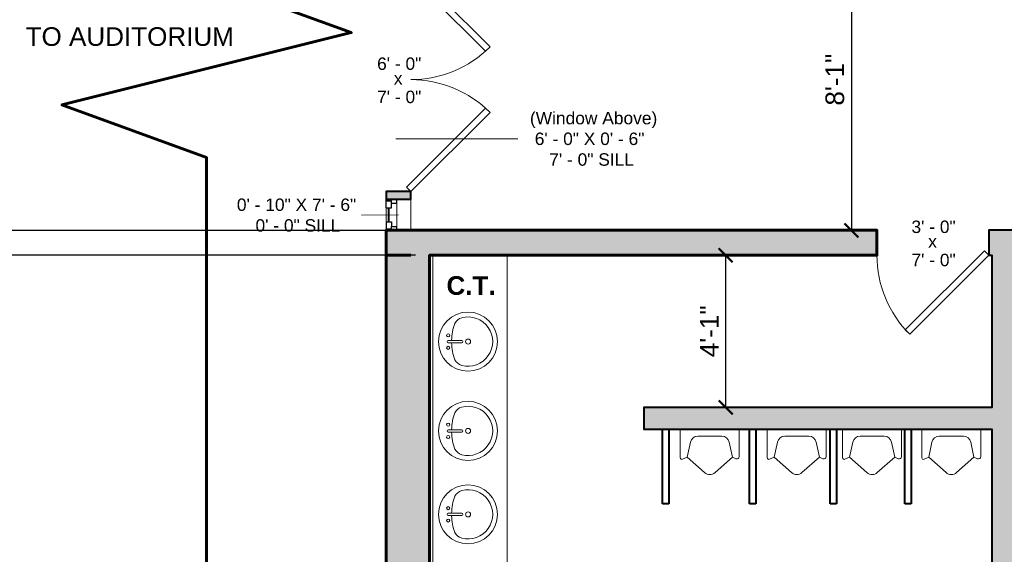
# Model space of a CAD drawing. Header units: inches. Extents: x -2078 to 109126, y -964 to 6385.
# Tile 174 of 256: x 28873 to 29189, y 3949 to 4122. Entities that reach past the tile are written whole.
import ezdxf

# ---------------------------------------------------------------- set-up
doc = ezdxf.new("R2010")
doc.units = ezdxf.units.IN
doc.header["$MEASUREMENT"] = 0
for name, color, linetype, lineweight in [('A-ANNO', 2, 'Continuous', 5), ('A-ANNO-DIMS', 1, 'Continuous', 9), ('A-CASE', 4, 'Continuous', 9), ('A-DETAIL-1', 4, 'Continuous', 40), ('A-DETL-THIN', 151, 'Continuous', 9), ('A-DOOR', 1, 'Continuous', 18), ('A-FIXT', 150, 'Continuous', 9), ('A-GLAZ', 2, 'Continuous', 30), ('A-WALL', 3, 'Continuous', 40), ('A-WINDOWS', 2, 'Continuous', 18)]:
    doc.layers.add(name, color=color, linetype=linetype, lineweight=lineweight)
doc.layers.add('A-HATCH', color=9, linetype='Continuous')
doc.styles.add('Arial', font='arial.ttf')
doc.styles.add('Arial_1', font='arial.ttf', dxfattribs={"height": 0.0625})
doc.styles.add('Arial_2', font='arial.ttf', dxfattribs={"height": 3})
doc.styles.add('Arial_B', font='arialbd.ttf', dxfattribs={"height": 4.5})
doc.styles.add('JC', font='arial.ttf', dxfattribs={"height": 0.125})
doc.dimstyles.new('JC-DIMS', dxfattribs={"dimtxt": 0.125, "dimasz": 0.09375, "dimexe": 0.09375, "dimexo": 0.09375, "dimgap": 0.046875, "dimtad": 1, "dimdec": 1, "dimzin": 0, "dimdsep": 46, "dimlunit": 4, "dimtxsty": 'JC', "dimblk": 'ARCHTICK', "dimcen": 0.09, "dimclrd": 1, "dimclre": 1, "dimclrt": 256, "dimadec": 0, "dimazin": 0, "dimtfac": 1, "dimtdec": 1, "dimtofl": 0, "dimtmove": 1, "dimatfit": 3, "dimfxl": 1, "dimtolj": 1, "dimtzin": 0, "dimarcsym": 0})

# ---------------------------------------------------------------- blocks, each defined once
blk = doc.blocks.new('JC_DOOR_SINGLE PANEL - SINGLE DOOR-1464558-1-1st Floor - Classroom')
at = {"layer": 'A-DOOR', "lineweight": 30}
for p, q in [((-8.87, -28.04), (16.59, -2.59)), ((16.59, -2.59), (18, -4)), ((18, -4), (-7.46, -29.46)), ((-7.46, -29.46), (-8.87, -28.04))]:
    blk.add_line(p, q, dxfattribs=at)
at = {"layer": 'A-DOOR', "lineweight": 9}
blk.add_arc((18, -4), 36, 180, 225, dxfattribs=at)
blk = doc.blocks.new('JC_DOUBLE DOOR - DOUBLE DOOR-1539462-1-1st Floor - Classroom')
at = {"layer": 'A-DOOR', "lineweight": 30}
for p, q in [((-36, 4), (-10.54, 29.46)), ((-10.54, 29.46), (-9.13, 28.04)), ((10.54, 29.46), (9.13, 28.04)), ((36, 4), (10.54, 29.46)), ((-9.13, 28.04), (-34.59, 2.59)), ((9.13, 28.04), (34.59, 2.59)), ((-34.59, 2.59), (-36, 4)), ((34.59, 2.59), (36, 4))]:
    blk.add_line(p, q, dxfattribs=at)
at = {"layer": 'A-DOOR', "lineweight": 9}
for centre, start, end in [((-36, 4), 0, 45), ((36, 4), 135, 180)]:
    blk.add_arc(centre, 36, start, end, dxfattribs=at)
blk = doc.blocks.new('JC_COUNTERTOP - JC_COUNTERTOP-1527840-1-1st Floor - Classroom')
at = {"layer": 'A-CASE'}
for p, q in [((0, 25), (-151, 25)), ((0, 1), (0, 25)), ((0, 1), (-151, 1)), ((0, 0), (0, 1))]:
    blk.add_line(p, q, dxfattribs=at)
blk = doc.blocks.new('Sink Vanity-Round - 19_ x 19_-19254-1-1st Floor - Classroom')
at = {"layer": 'A-FIXT'}
for p, q in [((3.43, 9.73), (3.43, 5.36)), ((4.18, 9.73), (4.18, 5.36))]:
    blk.add_line(p, q, dxfattribs=at)
for centre, radius, start, end in [((3.81, 3.35), 9.5, 90, 270), ((3.81, 3.35), 9.5, 270, 90), ((1.81, 9.73), 0.5, 360, 180), ((1.81, 9.73), 0.5, 180, 360), ((3.81, 9.73), 0.375, 360, 180), ((5.81, 9.73), 0.5, 360, 180), ((5.81, 9.73), 0.5, 180, 360), ((0.05, 4.11), 4.12, 120.7927, 162.1904), ((3.81, -9.17), 17.81, 91.2067, 109.2086), ((3.81, -9.17), 17.81, 70.7914, 88.7933), ((7.56, 4.11), 4.12, 17.8096, 59.2073), ((3.81, 3.35), 7.93, 165.3071, 14.6929), ((3.81, 3.35), 0.813, 360, 180), ((3.81, 3.35), 0.813, 180, 360), ((3.81, 5.36), 0.375, 180, 360)]:
    blk.add_arc(centre, radius, start, end, dxfattribs=at)
blk = doc.blocks.new('JC_FIXED WINDOW - MUNTIN - FIXED WINDOW-1539870-1-1st Floor - Classroom')
at = {"layer": 'A-GLAZ'}
for p, q in [((-5, 4), (-5, -4)), ((-2.25, 4), (-5, 4)), ((-4.5, 4), (-4.5, 2.25)), ((-2.25, 4), (-2.25, 2.25)), ((2.25, 4), (5, 4)), ((2.25, 4), (2.25, 2.25)), ((4.5, 4), (4.5, 2.25)), ((5, 4), (5, -4)), ((-5, 0.5), (-3.75, 0.5)), ((-4.5, 2.25), (-3.75, 2.25)), ((-2.25, 2.25), (-3.75, 2.25)), ((-3.75, 2.25), (-3.75, 0.5)), ((2.25, 2.25), (4.5, 2.25)), ((3.75, 2.25), (3.75, 0.5)), ((3.75, 0.5), (5, 0.5))]:
    blk.add_line(p, q, dxfattribs=at)
at = {"layer": 'A-GLAZ', "lineweight": 9}
for p, q in [((2.25, 4), (-2.25, 4)), ((3.75, 0.5), (-3.75, 0.5))]:
    blk.add_line(p, q, dxfattribs=at)
at = {"layer": 'A-GLAZ', "lineweight": 40}
blk.add_line((-2.25, 3.125), (2.25, 3.125), dxfattribs=at)
at = {"layer": 'A-WINDOWS'}
for p, q in [((5, 4), (-5, 4)), ((-5, -4), (5, -4))]:
    blk.add_line(p, q, dxfattribs=at)
blk = doc.blocks.new('_ArchTick')
at = {"color": 0, "linetype": 'ByBlock', "const_width": 0.15}
blk.add_lwpolyline([(-0.5, -0.5), (0.5, 0.5)], dxfattribs=at)
blk = doc.blocks.new('*D1601')
at = {"layer": 'A-ANNO-DIMS', "color": 1, "lineweight": -2, "transparency": 16777216}
for p, q in [((28993.98, 4150.78), (28862.04, 4150.78)), ((28866.54, 4053.78), (28866.54, 4150.78)), ((28993.98, 4053.78), (28862.04, 4053.78))]:
    blk.add_line(p, q, dxfattribs=at)
at = {"layer": 'Defpoints', "color": 0, "transparency": 16777216}
for p in [(28866.54, 4150.78), (28998.48, 4150.78), (28998.48, 4053.78)]:
    blk.add_point(p, dxfattribs=at)
at = {"layer": 'A-ANNO-DIMS', "color": 1, "lineweight": -2, "transparency": 16777216, "xscale": 4.5, "yscale": 4.5, "zscale": 4.5}
for p, rotation in [((28866.54, 4150.78), 90), ((28866.54, 4053.78), 270)]:
    blk.add_blockref('_ArchTick', p, dxfattribs=dict(at, rotation=rotation))
at = {"layer": 'A-ANNO-DIMS', "color": 2, "transparency": 16777216, "insert": (28861.23, 4102.28), "char_height": 6, "width": 0.4008, "attachment_point": 5, "rotation": 90, "style": 'JC'}
blk.add_mtext('\\A1;8\'-1"', dxfattribs=at)
blk = doc.blocks.new('*D1611')
at = {"layer": 'A-ANNO-DIMS', "color": 1, "lineweight": -2, "transparency": 16777216}
for p, q in [((28985.98, 4413.78), (28846.04, 4413.78)), ((28850.54, 3789.78), (28850.54, 4413.78)), ((28985.98, 3789.78), (28846.04, 3789.78))]:
    blk.add_line(p, q, dxfattribs=at)
at = {"layer": 'Defpoints', "color": 0, "transparency": 16777216}
for p in [(28850.54, 4413.78), (28990.48, 4413.78), (28990.48, 3789.78)]:
    blk.add_point(p, dxfattribs=at)
at = {"layer": 'A-ANNO-DIMS', "color": 1, "lineweight": -2, "transparency": 16777216, "xscale": 4.5, "yscale": 4.5, "zscale": 4.5}
for p, rotation in [((28850.54, 4413.78), 90), ((28850.54, 3789.78), 270)]:
    blk.add_blockref('_ArchTick', p, dxfattribs=dict(at, rotation=rotation))
at = {"layer": 'A-ANNO-DIMS', "color": 2, "transparency": 16777216, "insert": (28845.23, 4101.78), "char_height": 6, "width": 0.4874, "attachment_point": 5, "rotation": 90, "style": 'JC'}
blk.add_mtext("\\A1;52'", dxfattribs=at)
blk = doc.blocks.new('*D1613')
at = {"layer": 'A-ANNO-DIMS', "color": 1, "lineweight": -2, "transparency": 16777216}
for p, q in [((28990.48, 4418.28), (28990.48, 4565.05)), ((30624.48, 4058.28), (30624.48, 4565.05)), ((28990.48, 4560.55), (30624.48, 4560.55))]:
    blk.add_line(p, q, dxfattribs=at)
at = {"layer": 'Defpoints', "color": 0, "transparency": 16777216}
for p in [(30624.48, 4560.55), (28990.48, 4413.78), (30624.48, 4053.78)]:
    blk.add_point(p, dxfattribs=at)
at = {"layer": 'A-ANNO-DIMS', "color": 1, "lineweight": -2, "transparency": 16777216, "xscale": 4.5, "yscale": 4.5, "zscale": 4.5, "rotation": 180}
blk.add_blockref('_ArchTick', (28990.48, 4560.55), dxfattribs=at)
at = {"layer": 'A-ANNO-DIMS', "color": 1, "lineweight": -2, "transparency": 16777216, "xscale": 4.5, "yscale": 4.5, "zscale": 4.5}
blk.add_blockref('_ArchTick', (30624.48, 4560.55), dxfattribs=at)
at = {"layer": 'A-ANNO-DIMS', "color": 2, "transparency": 16777216, "insert": (29807.48, 4565.86), "char_height": 6, "width": 0.5739, "attachment_point": 5, "style": 'JC'}
blk.add_mtext('\\A1;136\'-2"', dxfattribs=at)
blk = doc.blocks.new('*D1621')
at = {"layer": 'A-ANNO-DIMS', "color": 1, "lineweight": -2, "transparency": 16777216}
for p, q in [((29141.43, 4150.78), (29135.77, 4150.78)), ((29140.27, 4150.78), (29140.27, 4053.78)), ((29141.43, 4053.78), (29135.77, 4053.78))]:
    blk.add_line(p, q, dxfattribs=at)
at = {"layer": 'Defpoints', "color": 0, "transparency": 16777216}
for p in [(29145.93, 4150.78), (29140.27, 4053.78), (29145.93, 4053.78)]:
    blk.add_point(p, dxfattribs=at)
at = {"layer": 'A-ANNO-DIMS', "color": 1, "lineweight": -2, "transparency": 16777216, "xscale": 4.5, "yscale": 4.5, "zscale": 4.5}
for p, rotation in [((29140.27, 4150.78), 90), ((29140.27, 4053.78), 270)]:
    blk.add_blockref('_ArchTick', p, dxfattribs=dict(at, rotation=rotation))
at = {"layer": 'A-ANNO-DIMS', "color": 2, "transparency": 16777216, "insert": (29134.96, 4102.28), "char_height": 6, "width": 0.4008, "attachment_point": 5, "rotation": 90, "style": 'JC'}
blk.add_mtext('\\A1;8\'-1"', dxfattribs=at)
blk = doc.blocks.new('*D1625')
at = {"layer": 'A-ANNO-DIMS', "color": 1, "lineweight": -2, "transparency": 16777216}
for p, q in [((29100.94, 4045.78), (29095.29, 4045.78)), ((29099.79, 4045.78), (29099.79, 3996.78)), ((29100.94, 3996.78), (29095.29, 3996.78))]:
    blk.add_line(p, q, dxfattribs=at)
at = {"layer": 'Defpoints', "color": 0, "transparency": 16777216}
for p in [(29105.44, 4045.78), (29099.79, 3996.78), (29105.44, 3996.78)]:
    blk.add_point(p, dxfattribs=at)
at = {"layer": 'A-ANNO-DIMS', "color": 1, "lineweight": -2, "transparency": 16777216, "xscale": 4.5, "yscale": 4.5, "zscale": 4.5}
for p, rotation in [((29099.79, 4045.78), 90), ((29099.79, 3996.78), 270)]:
    blk.add_blockref('_ArchTick', p, dxfattribs=dict(at, rotation=rotation))
at = {"layer": 'A-ANNO-DIMS', "color": 2, "transparency": 16777216, "insert": (29094.52, 4021.28), "char_height": 6, "width": 0.4008, "attachment_point": 5, "rotation": 90, "style": 'JC'}
blk.add_mtext('\\A1;4\'-1"', dxfattribs=at)
blk = doc.blocks.new('JC- existing door Tag_quad - JC- existing door Tag_quad-839775-1-1st Floor - Classroom')
at = {"layer": 'A-ANNO', "insert": (-0.0234, 0.0378), "char_height": 0.0625, "width": 0.0505, "attachment_point": 1, "style": 'Arial_2', "bg_fill": 3, "box_fill_scale": 1.25, "bg_fill_color": 256, "bg_fill_true_color": 13158600, "bg_fill_transparency": 0}
blk.add_mtext('x', dxfattribs=at)
blk = doc.blocks.new('*D1565')
at = {"layer": 'A-ANNO-DIMS', "color": 1, "lineweight": -2, "transparency": 16777216}
for p, q in [((28999.98, 4045.78), (28862.04, 4045.78)), ((28866.54, 4045.78), (28866.54, 3814.78)), ((28999.98, 3814.78), (28862.04, 3814.78))]:
    blk.add_line(p, q, dxfattribs=at)
at = {"layer": 'Defpoints', "color": 0, "transparency": 16777216}
for p in [(29004.48, 4045.78), (28866.54, 3814.78), (29004.48, 3814.78)]:
    blk.add_point(p, dxfattribs=at)
at = {"layer": 'A-ANNO-DIMS', "color": 1, "lineweight": -2, "transparency": 16777216, "xscale": 4.5, "yscale": 4.5, "zscale": 4.5}
for p, rotation in [((28866.54, 4045.78), 90), ((28866.54, 3814.78), 270)]:
    blk.add_blockref('_ArchTick', p, dxfattribs=dict(at, rotation=rotation))
at = {"layer": 'A-ANNO-DIMS', "color": 2, "transparency": 16777216, "insert": (28861.22, 3930.28), "char_height": 6, "width": 0.4874, "attachment_point": 5, "rotation": 90, "style": 'JC'}
blk.add_mtext('\\A1;19\'-3"', dxfattribs=at)

msp = doc.modelspace()

# ---------------------------------------------------------------- hatches: boundary and pattern name
at = {"layer": 'A-HATCH'}
h = msp.add_hatch(color=256, dxfattribs=at)
h.dxf.hatch_style = 1
h.paths.add_polyline_path([(28998.482, 4066.284), (28990.482, 4066.284), (28990.482, 4063.784), (28998.482, 4063.784)])
h = msp.add_hatch(color=256, dxfattribs=at)
h.dxf.hatch_style = 1
h.paths.add_polyline_path([(29048.482, 3814.784), (29004.482, 3814.784), (29004.482, 4045.784), (29148.482, 4045.784), (29148.482, 4053.784), (28990.482, 4053.784), (28990.482, 3799.772), (28932.72, 3799.772), (28932.72, 3789.784), (29048.982, 3789.784), (29048.982, 3797.784), (29048.482, 3797.784)])

# ---------------------------------------------------------------- linework, layer by layer
at = {"layer": 'A-ANNO'}
for p, q in [((29032.905, 4083.225), (28993.627, 4083.225)), ((28994.482, 4058.784), (28982.628, 4058.696))]:
    msp.add_line(p, q, dxfattribs=at)
at = {"layer": 'A-DETAIL-1', "lineweight": 60}
msp.add_lwpolyline([(28932.72, 3696.894), (28932.72, 4077.194), (28886.154, 4094.143), (28979.287, 4117.426), (28932.72, 4134.375), (28932.72, 4506.375)], dxfattribs=at)
at = {"layer": 'A-DETL-THIN'}
for p, q in [((29104.173, 3989.784), (29085.2, 3989.784)), ((29085.2, 3989.784), (29085.2, 3980.551)), ((29090.786, 3987.523), (29098.588, 3987.523)), ((29104.173, 3980.945), (29104.173, 3989.784)), ((29132.173, 3989.784), (29113.2, 3989.784)), ((29113.2, 3989.784), (29113.2, 3980.551)), ((29118.786, 3987.523), (29126.588, 3987.523)), ((29132.173, 3980.945), (29132.173, 3989.784)), ((29156.423, 3989.784), (29137.45, 3989.784)), ((29137.45, 3989.784), (29137.45, 3980.551)), ((29143.036, 3987.523), (29150.838, 3987.523)), ((29156.423, 3980.945), (29156.423, 3989.784)), ((29181.923, 3989.784), (29162.95, 3989.784)), ((29162.95, 3989.784), (29162.95, 3980.551)), ((29168.536, 3987.523), (29176.338, 3987.523)), ((29181.923, 3980.945), (29181.923, 3989.784)), ((29087.427, 3980.811), (29088.451, 3985.632)), ((29101.947, 3980.811), (29100.922, 3985.632)), ((29115.427, 3980.811), (29116.451, 3985.632)), ((29129.947, 3980.811), (29128.922, 3985.632)), ((29139.677, 3980.811), (29140.701, 3985.632)), ((29154.197, 3980.811), (29153.172, 3985.632)), ((29165.177, 3980.811), (29166.201, 3985.632)), ((29179.697, 3980.811), (29178.672, 3985.632)), ((29085.914, 3980.098), (29087.427, 3980.811)), ((29087.427, 3980.811), (29093.014, 3975.78)), ((29096.36, 3975.78), (29101.947, 3980.811)), ((29101.947, 3980.811), (29103.103, 3980.266)), ((29113.914, 3980.098), (29115.427, 3980.811)), ((29115.427, 3980.811), (29121.014, 3975.78)), ((29124.36, 3975.78), (29129.947, 3980.811)), ((29129.947, 3980.811), (29131.103, 3980.266)), ((29138.164, 3980.098), (29139.677, 3980.811)), ((29139.677, 3980.811), (29145.264, 3975.78)), ((29148.61, 3975.78), (29154.197, 3980.811)), ((29154.197, 3980.811), (29155.353, 3980.266)), ((29163.664, 3980.098), (29165.177, 3980.811)), ((29165.177, 3980.811), (29170.764, 3975.78)), ((29174.11, 3975.78), (29179.697, 3980.811)), ((29179.697, 3980.811), (29180.853, 3980.266))]:
    msp.add_line(p, q, dxfattribs=at)
for centre, radius, start, end in [((29090.786, 3985.136), 2.387, 90, 168), ((29098.588, 3985.136), 2.387, 12, 90), ((29118.786, 3985.136), 2.387, 90, 168), ((29126.588, 3985.136), 2.387, 12, 90), ((29143.036, 3985.136), 2.387, 90, 168), ((29150.838, 3985.136), 2.387, 12, 90), ((29168.536, 3985.136), 2.387, 90, 168), ((29176.338, 3985.136), 2.387, 12, 90), ((29103.423, 3980.945), 0.75, 244.77535, 0), ((29131.423, 3980.945), 0.75, 244.77535, 0), ((29155.673, 3980.945), 0.75, 244.77535, 0), ((29181.173, 3980.945), 0.75, 244.77535, 0), ((29085.7, 3980.551), 0.5, 180, 295.22465), ((29113.7, 3980.551), 0.5, 180, 295.22465), ((29137.95, 3980.551), 0.5, 180, 295.22465), ((29163.45, 3980.551), 0.5, 180, 295.22465), ((29094.687, 3977.638), 2.5, 228, 312), ((29122.687, 3977.638), 2.5, 228, 312), ((29146.937, 3977.638), 2.5, 228, 312), ((29172.437, 3977.638), 2.5, 228, 312)]:
    msp.add_arc(centre, radius, start, end, dxfattribs=at)
at = {"layer": 'A-WALL', "lineweight": 60}
msp.add_line((28990.482, 4045.784), (28998.482, 4045.784), dxfattribs=at)
at = {"layer": 'A-WALL'}
for p, q in [((29079.482, 3965.784), (29079.482, 3989.784)), ((29081.482, 3989.784), (29081.482, 3965.784)), ((29107.482, 3965.784), (29107.482, 3989.784)), ((29109.482, 3989.784), (29109.482, 3965.784)), ((29133.482, 3965.784), (29133.482, 3989.784)), ((29135.482, 3989.784), (29135.482, 3965.784)), ((29157.482, 3965.784), (29157.482, 3989.784)), ((29159.482, 3989.784), (29159.482, 3965.784)), ((29081.482, 3965.784), (29079.482, 3965.784)), ((29109.482, 3965.784), (29107.482, 3965.784)), ((29135.482, 3965.784), (29133.482, 3965.784)), ((29159.482, 3965.784), (29157.482, 3965.784))]:
    msp.add_line(p, q, dxfattribs=at)
msp.add_lwpolyline([(28998.482, 4066.284), (28990.482, 4066.284), (28990.482, 4063.784), (28998.482, 4063.784)], close=True, dxfattribs=at)
at = {"layer": 'A-WALL', "lineweight": 60}
msp.add_lwpolyline([(28932.72, 3789.784), (29048.982, 3789.784), (29048.982, 3797.784), (29048.482, 3797.784), (29048.482, 3814.784), (29004.482, 3814.784), (29004.482, 4045.784), (29148.482, 4045.784), (29148.482, 4053.784), (28990.482, 4053.784), (28990.482, 3799.772), (28932.72, 3799.772)], close=True, dxfattribs=at)

# ---------------------------------------------------------------- block references
at = {"layer": 'A-CASE', "rotation": 270.0000000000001}
msp.add_blockref('JC_COUNTERTOP - JC_COUNTERTOP-1527840-1-1st Floor - Classroom', (29004.482, 3894.784), dxfattribs=at)
at = {"layer": 'A-FIXT', "rotation": 89.9999999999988}
for p in [(29020.217, 4014.162), (29020.217, 3985.412), (29020.217, 3958.544)]:
    msp.add_blockref('Sink Vanity-Round - 19_ x 19_-19254-1-1st Floor - Classroom', p, dxfattribs=at)
at = {"layer": 'A-WINDOWS', "rotation": 89.99999999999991}
msp.add_blockref('JC_FIXED WINDOW - MUNTIN - FIXED WINDOW-1539870-1-1st Floor - Classroom', (28994.482, 4058.784), dxfattribs=at)

# ---------------------------------------------------------------- texts
at = {"layer": 'A-ANNO', "attachment_point": 1}
for s, insert, char_height, width, style in [('TO AUDITORIUM', (28874.461, 4119.156), 6, 82.214, 'Arial'), ('(Window Above)', (29036.792, 4091.911), 4, 51.106, 'Arial_1'), (' 6\' - 0" X 0\' - 6"', (29036.792, 4085.245), 4, 46.662, 'Arial_1'), ('    7\' - 0" SILL', (29036.792, 4078.578), 4, 42.218, 'Arial_1'), ('0\' - 10" X 7\' - 6"', (28942.464, 4064.027), 4, 48.48, 'Arial_1'), ('0\' - 0" SILL', (28948.464, 4057.361), 4, 34.138, 'Arial_1'), ('C.T.', (29009.934, 4039.014), 6, 19.594, 'Arial_B')]:
    msp.add_mtext(s, dxfattribs=dict(at, insert=insert, char_height=char_height, width=width, style=style))
at = {"layer": 'A-ANNO', "char_height": 4, "width": 17.978, "attachment_point": 1, "style": 'Arial_1', "bg_fill": 3, "box_fill_scale": 1.25, "bg_fill_color": 256, "bg_fill_true_color": 13158600, "bg_fill_transparency": 0}
for s, insert in [('6\' - 0"', (28987.597, 4109.421)), ('7\' - 0"', (28987.597, 4098.74)), ('3\' - 0"', (29159.597, 4056.921)), ('7\' - 0"', (29159.597, 4046.24))]:
    msp.add_mtext(s, dxfattribs=dict(at, insert=insert))

# ---------------------------------------------------------------- dimensions: what is measured, and where the dimension line sits
at = {"layer": 'A-ANNO-DIMS'}
for base, p1, p2, picture, middle in [((29140.271, 4053.784), (29145.928, 4150.784), (29145.928, 4053.784), '*D1621', (29134.958, 4102.284)), ((28866.54, 3814.784), (29004.482, 4045.784), (29004.482, 3814.784), '*D1565', (28861.225, 3930.284)), ((29099.785, 3996.784), (29105.442, 4045.784), (29105.442, 3996.784), '*D1625', (29094.523, 4021.284))]:
    dim = msp.add_linear_dim(base=base, p1=p1, p2=p2, angle=90, dimstyle='JC-DIMS', override={"dimclrt": 2}, dxfattribs=at)
    dim.commit()
    dim.dimension.update_dxf_attribs({"geometry": picture, "text_midpoint": middle})

# ---------------------------------------------------------------- next in the draw order: block references
at = {"layer": 'A-DOOR', "rotation": 269.9999999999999}
msp.add_blockref('JC_DOUBLE DOOR - DOUBLE DOOR-1539462-1-1st Floor - Classroom', (28994.482, 4102.284), dxfattribs=at)
at = {"layer": 'A-DOOR'}
msp.add_blockref('JC_DOOR_SINGLE PANEL - SINGLE DOOR-1464558-1-1st Floor - Classroom', (29166.482, 4049.784), dxfattribs=at)

# ---------------------------------------------------------------- next in the draw order: dimensions: what is measured, and where the dimension line sits
at = {"layer": 'A-ANNO-DIMS'}
dim = msp.add_linear_dim(base=(30624.482, 4560.548), p1=(28990.482, 4413.784), p2=(30624.482, 4053.784), dimstyle='JC-DIMS', override={"dimclrt": 2}, dxfattribs=at)
dim.commit()
dim.dimension.update_dxf_attribs({"geometry": '*D1613', "text_midpoint": (29807.482, 4565.864)})
for base, p1, p2, picture, middle in [((28850.54, 4413.784), (28990.482, 3789.784), (28990.482, 4413.784), '*D1611', (28845.227, 4101.784)), ((28866.54, 4150.784), (28998.482, 4053.784), (28998.482, 4150.784), '*D1601', (28861.227, 4102.284))]:
    dim = msp.add_linear_dim(base=base, p1=p1, p2=p2, angle=90, dimstyle='JC-DIMS', override={"dimclrt": 2}, dxfattribs=at)
    dim.commit()
    dim.dimension.update_dxf_attribs({"geometry": picture, "text_midpoint": middle})

# ---------------------------------------------------------------- next in the draw order: block references
at = {"layer": 'A-ANNO', "xscale": 64, "yscale": 64, "zscale": 64}
for p in [(28994.482, 4102.284), (29166.482, 4049.784)]:
    msp.add_blockref('JC- existing door Tag_quad - JC- existing door Tag_quad-839775-1-1st Floor - Classroom', p, dxfattribs=at)

# ---------------------------------------------------------------- next in the draw order: hatches: boundary and pattern name
at = {"layer": 'A-HATCH'}
h = msp.add_hatch(color=256, dxfattribs=at)
h.dxf.hatch_style = 1
h.paths.add_polyline_path([(29193.482, 4033.784), (29203.482, 4033.784), (29203.482, 4041.784), (29193.482, 4041.784), (29193.482, 4053.784), (29184.482, 4053.784), (29184.482, 4045.784), (29185.482, 4045.784), (29185.482, 3996.784), (29073.482, 3996.784), (29073.482, 3989.784), (29185.482, 3989.784), (29185.482, 3814.784), (29141.482, 3814.784), (29141.482, 3797.784), (29140.982, 3797.784), (29140.982, 3789.784), (29241.232, 3789.784), (29241.232, 3797.784), (29193.482, 3797.784)])

# ---------------------------------------------------------------- next in the draw order: linework, layer by layer
at = {"layer": 'A-WALL'}
msp.add_lwpolyline([(29203.482, 4041.784), (29193.482, 4041.784), (29193.482, 4053.784), (29184.482, 4053.784), (29184.482, 4045.784), (29185.482, 4045.784), (29185.482, 3996.784), (29073.482, 3996.784), (29073.482, 3989.784), (29185.482, 3989.784), (29185.482, 3814.784), (29141.482, 3814.784), (29141.482, 3797.784), (29140.982, 3797.784), (29140.982, 3789.784), (29241.232, 3789.784), (29241.232, 3797.784), (29193.482, 3797.784), (29193.482, 4033.784), (29203.482, 4033.784)], close=True, dxfattribs=at)

doc.saveas('drawing.dxf')
